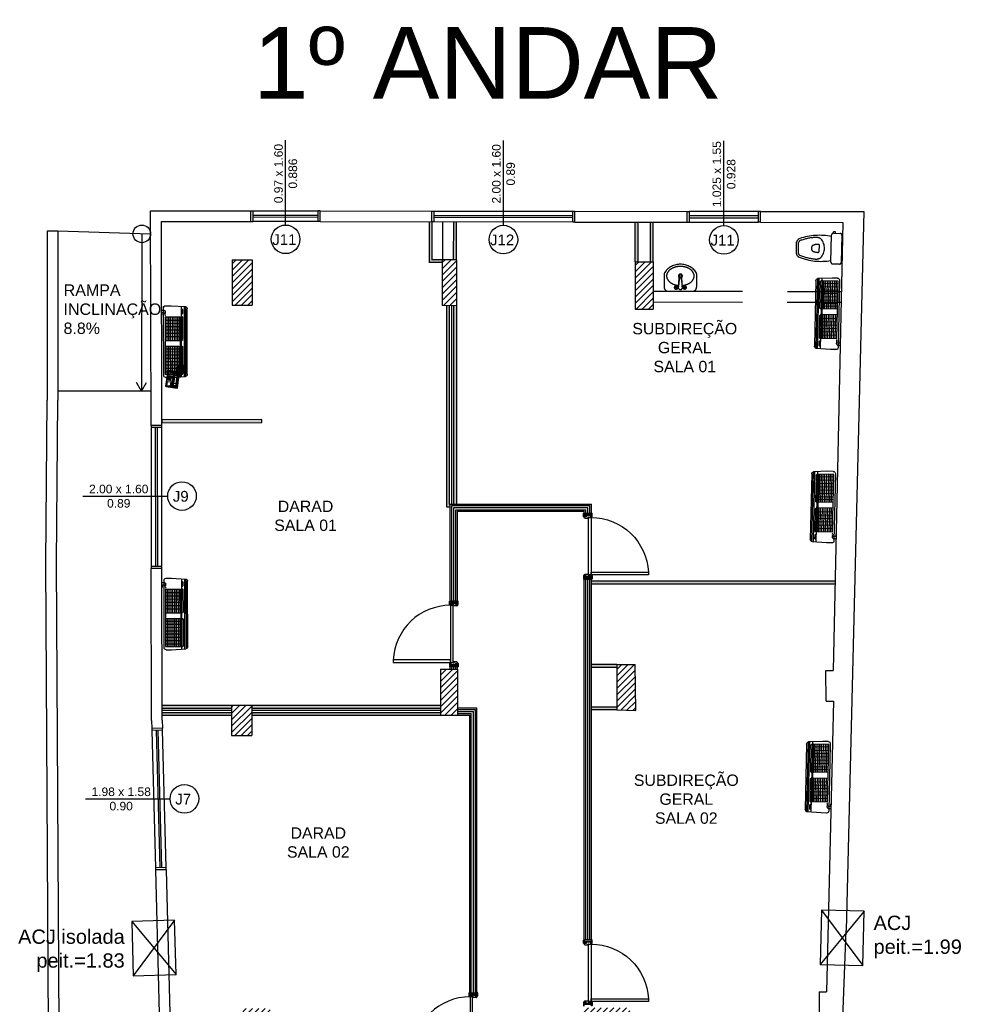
# Model space of a CAD drawing. Header units: inches. Extents: x 352 to 438, y 0 to 186.
# Tile 32 of 40: x 390 to 403, y 171 to 185. Entities that reach past the tile are written whole.
import ezdxf

# ---------------------------------------------------------------- set-up
doc = ezdxf.new("R2010")
doc.units = ezdxf.units.IN
doc.header["$MEASUREMENT"] = 0
for name, pattern in [('DASHDOT2', [0.5, 0.25, -0.125, 0, -0.125]), ('DASHED2', [0.375, 0.25, -0.125]), ('HIDDEN2', [0.1875, 0.125, -0.0625])]:
    doc.linetypes.add(name, pattern=pattern)
for name, color, linetype in [('TJ-DEMOLIR', 30, 'HIDDEN2'), ('TJ-DIVISORIA', 96, 'Continuous'), ('TJ-DRYWALL', 132, 'Continuous'), ('TJ-EQUIPAMENTOSELETRÔNICOS', 1, 'Continuous'), ('TJ-ESQUADRIA1', 1, 'Continuous'), ('TJ-ESQUADRIA2', 2, 'Continuous'), ('TJ-ESQUADRIAS', 2, 'Continuous'), ('TJ-LADEVIDRO', 11, 'Continuous'), ('TJ-PAREDE', 5, 'Continuous'), ('TJ-PAREDECORTE', 5, 'Continuous'), ('TJ-PAREDEMURO', 3, 'Continuous'), ('TJ-PILARES', 6, 'Continuous'), ('TJ-PISO', 1, 'Continuous'), ('TJ-PROJECAOACIMA', 1, 'DASHDOT2'), ('TJ-SPLIT', 142, 'Continuous'), ('TJ-TEXTO01', 1, 'Continuous'), ('TJ-TEXTO01 1PARA100', 1, 'Continuous'), ('TJ-TEXTO02', 2, 'Continuous'), ('TJ-TEXTO03 1PARA100', 3, 'Continuous'), ('TJ-TEXTOESQUADRIA', 200, 'Continuous')]:
    doc.layers.add(name, color=color, linetype=linetype)
doc.styles.add('ARIAL', font='arial.ttf')
doc.styles.get("Standard").update_dxf_attribs({"font": 'arial.ttf'})
doc.linetypes.add('BATTING', pattern='A,0.00254,-2.54,[134,ltypeshp.shx,S=2.54,R=0,X=-2.54,Y=0],-5.08,[134,ltypeshp.shx,S=2.54,R=180,X=2.54,Y=0],-2.54', length=10.16254)

# ---------------------------------------------------------------- blocks, each defined once
blk = doc.blocks.new('TELEFONE')
at = {"color": 253}
for p, q in [((-0.151, 0.153), (-0.144, 0.153)), ((-0.101, 0.153), (-0.09, 0.153)), ((-0.084, 0.219), (-0.084, 0)), ((-0.151, 0.074), (-0.139, 0.074)), ((-0.106, 0.074), (-0.09, 0.074)), ((-0.003, 0.038), (-0.084, 0.038)), ((-0.079, 0.017), (-0.078, 0.016)), ((-0.078, 0.01), (-0.079, 0.008)), ((-0.065, 0.016), (-0.064, 0.017)), ((-0.065, 0.01), (-0.064, 0.008)), ((-0.057, 0.017), (-0.056, 0.016)), ((-0.056, 0.01), (-0.057, 0.008)), ((-0.043, 0.016), (-0.041, 0.017)), ((-0.043, 0.01), (-0.041, 0.008)), ((-0.035, 0.017), (-0.033, 0.016)), ((-0.033, 0.01), (-0.035, 0.008)), ((-0.021, 0.016), (-0.019, 0.017)), ((-0.019, 0.008), (-0.021, 0.01))]:
    blk.add_line(p, q, dxfattribs=at)
at = {"color": 1}
for p, q in [((-0.148, 0.205), (-0.136, 0.192)), ((-0.141, 0.212), (-0.133, 0.195)), ((-0.136, 0.165), (-0.109, 0.165)), ((-0.112, 0.195), (-0.103, 0.212)), ((-0.108, 0.192), (-0.097, 0.205)), ((-0.19, 0.049), (-0.226, -0.015)), ((-0.179, 0.043), (-0.216, -0.022)), ((-0.186, 0.05), (-0.181, 0.047)), ((-0.136, 0.022), (-0.148, 0.021)), ((-0.133, 0.019), (-0.141, 0.014)), ((-0.136, 0.05), (-0.109, 0.05)), ((-0.112, 0.019), (-0.103, 0.014)), ((-0.108, 0.022), (-0.097, 0.021)), ((-0.133, -0.032), (-0.139, -0.035))]:
    blk.add_line(p, q, dxfattribs=at)
for points in [[(-0.12, -0.003), (-0.003, -0.003), (0, 0), (0, 0.219), (-0.003, 0.222), (-0.162, 0.222), (-0.165, 0.219), (-0.165, 0), (-0.162, -0.003), (-0.124, -0.003)], [(-0.162, 0.222), (-0.162, 0.219), (-0.165, 0.219)], [(-0.003, 0.222), (-0.003, 0.219), (0, 0.219)], [(-0.162, -0.003), (-0.162, 0), (-0.165, 0)], [(-0.003, -0.003), (-0.003, 0), (0, 0)]]:
    blk.add_lwpolyline(points, dxfattribs=at)
at = {"color": 253}
blk.add_lwpolyline([(-0.124, 0), (-0.162, 0), (-0.162, 0.219), (-0.003, 0.219), (-0.003, 0), (-0.12, 0)], dxfattribs=at)
blk.add_lwpolyline([(-0.125, 0.011), (-0.148, 0.011, -0.414214), (-0.151, 0.014), (-0.151, 0.212, -0.414214), (-0.148, 0.215), (-0.094, 0.215, -0.414214), (-0.09, 0.212), (-0.09, 0.014, -0.414214), (-0.094, 0.011), (-0.12, 0.011)], format="xyb", dxfattribs=at)
at = {"color": 1}
for points in [[(-0.125, 0.014), (-0.141, 0.014, -0.415494), (-0.148, 0.021), (-0.148, 0.063, -0.197108), (-0.147, 0.066), (-0.14, 0.073, 0.198243), (-0.139, 0.075), (-0.139, 0.146, 0.170212), (-0.139, 0.148), (-0.147, 0.157, -0.169189), (-0.148, 0.159), (-0.148, 0.205, -0.415379), (-0.141, 0.212), (-0.103, 0.212, -0.415379), (-0.097, 0.205), (-0.097, 0.159, -0.169189), (-0.097, 0.157), (-0.105, 0.148, 0.170212), (-0.106, 0.146), (-0.106, 0.075, 0.198243), (-0.105, 0.073), (-0.098, 0.066, -0.197108), (-0.097, 0.063), (-0.097, 0.021, -0.415494), (-0.103, 0.014), (-0.12, 0.014)], [(-0.138, -0.035), (-0.139, -0.032, -0.479112), (-0.128, -0.014, 0.395392), (-0.124, -0.01), (-0.124, 0.001)], [(-0.134, -0.033), (-0.135, -0.03, -0.467761), (-0.128, -0.018, 0.39019), (-0.12, -0.01), (-0.12, 0.001)]]:
    blk.add_lwpolyline(points, format="xyb", dxfattribs=at)
for points in [[(-0.133, 0.019, -0.419696), (-0.136, 0.022), (-0.136, 0.05), (-0.136, 0.165), (-0.136, 0.192, -0.419696), (-0.133, 0.195), (-0.112, 0.195, -0.419696), (-0.108, 0.192), (-0.109, 0.165), (-0.109, 0.05), (-0.108, 0.022, -0.419696), (-0.112, 0.019)], [(-0.125, 0.001), (-0.125, 0.016, -1), (-0.12, 0.016), (-0.12, 0.001)]]:
    blk.add_lwpolyline(points, format="xyb", close=True, dxfattribs=at)
at = {"color": 253}
for points in [[(-0.067, 0.204), (-0.079, 0.204), (-0.079, 0.199), (-0.067, 0.199)], [(-0.067, 0.19), (-0.079, 0.19), (-0.079, 0.195), (-0.067, 0.195)], [(-0.067, 0.18), (-0.079, 0.18), (-0.079, 0.185), (-0.067, 0.185)], [(-0.067, 0.176), (-0.079, 0.176), (-0.079, 0.171), (-0.067, 0.171)], [(-0.067, 0.166), (-0.079, 0.166), (-0.079, 0.161), (-0.067, 0.161)], [(-0.067, 0.157), (-0.079, 0.157), (-0.079, 0.152), (-0.067, 0.152)], [(-0.062, 0.208), (-0.016, 0.208), (-0.016, 0.149), (-0.062, 0.149)], [(-0.081, 0.068), (-0.068, 0.068), (-0.068, 0.077), (-0.081, 0.077)], [(-0.079, 0.017), (-0.064, 0.017), (-0.064, 0.008), (-0.079, 0.008)], [(-0.078, 0.016), (-0.065, 0.016), (-0.065, 0.01), (-0.078, 0.01)], [(-0.059, 0.13), (-0.049, 0.13), (-0.049, 0.12), (-0.059, 0.12)], [(-0.059, 0.112), (-0.049, 0.112), (-0.049, 0.103), (-0.059, 0.103)], [(-0.059, 0.085), (-0.049, 0.085), (-0.049, 0.095), (-0.059, 0.095)], [(-0.059, 0.068), (-0.049, 0.068), (-0.049, 0.077), (-0.059, 0.077)], [(-0.057, 0.017), (-0.041, 0.017), (-0.041, 0.008), (-0.057, 0.008)], [(-0.056, 0.016), (-0.043, 0.016), (-0.043, 0.01), (-0.056, 0.01)], [(-0.043, 0.13), (-0.033, 0.13), (-0.033, 0.12), (-0.043, 0.12)], [(-0.043, 0.112), (-0.033, 0.112), (-0.033, 0.103), (-0.043, 0.103)], [(-0.043, 0.085), (-0.033, 0.085), (-0.033, 0.095), (-0.043, 0.095)], [(-0.043, 0.068), (-0.033, 0.068), (-0.033, 0.077), (-0.043, 0.077)], [(-0.035, 0.017), (-0.019, 0.017), (-0.019, 0.008), (-0.035, 0.008)], [(-0.033, 0.016), (-0.021, 0.016), (-0.021, 0.01), (-0.033, 0.01)], [(-0.027, 0.13), (-0.017, 0.13), (-0.017, 0.12), (-0.027, 0.12)], [(-0.027, 0.112), (-0.017, 0.112), (-0.017, 0.103), (-0.027, 0.103)], [(-0.027, 0.085), (-0.017, 0.085), (-0.017, 0.095), (-0.027, 0.095)], [(-0.027, 0.068), (-0.017, 0.068), (-0.017, 0.077), (-0.027, 0.077)]]:
    blk.add_lwpolyline(points, close=True, dxfattribs=at)
at = {"color": 1}
for centre, radius, start, end in [((-0.188, 0.047), 0.00319, 60.8746, 150.8746), ((-0.161, 0.032), 0.0299, 97.9594, 143.8908), ((-0.161, 0.032), 0.0259, 99.1969, 142.807), ((-0.182, 0.044), 0.00319, 330.8746, 60.8746), ((-0.177, -0.05), 0.0601, 144.7235, 257.3747), ((-0.177, -0.05), 0.0475, 143.9541, 257.3747), ((-0.178, -0.056), 0.0544, 257.3747, 23.6691), ((-0.178, -0.056), 0.0418, 257.3747, 23.1732), ((-0.137, -0.038), 0.00319, 117.2452, 203.1732), ((-0.132, -0.035), 0.00319, 23.6691, 117.2452)]:
    blk.add_arc(centre, radius, start, end, dxfattribs=at)
blk = doc.blocks.new('-´-´-´l')
at = {"rotation": 81.94213509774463}
blk.add_blockref('TELEFONE', (1323.722, 359.445), dxfattribs=at)
blk = doc.blocks.new('PORTA 80 GRADE 10')
at = {"layer": 'TJ-ESQUADRIAS', "linetype": 'Continuous', "ltscale": 30}
h = blk.add_hatch(dxfattribs=at)
h.set_pattern_fill('ANSI32', color=252, scale=0.002, style=0)
h.set_pattern_definition([(45, (-24.987796, 74.9285568), (-0.000530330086, 0.000530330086), []), (45, (-24.9874424, 74.9285568), (-0.000530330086, 0.000530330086), [])])
h.paths.add_polyline_path([(-0.839, -0.056), (-0.839, -0.054), (-0.839, -0.054, 1.192513), (-0.839, -0.054), (-0.839, -0.054), (-0.839, -0.052), (-0.839, -0.052, 0.041645), (-0.839, -0.052, 0.000003), (-0.839, -0.052, 1), (-0.839, -0.051, 0.045988), (-0.839, -0.051), (-0.841, -0.051, 1.142539), (-0.841, -0.052, 0.013689), (-0.841, -0.052), (-0.841, -0.052), (-0.841, -0.054), (-0.841, -0.054, 1.124804), (-0.841, -0.054), (-0.841, -0.054), (-0.841, -0.056), (-0.842, -0.056), (-0.842, -0.059, -0.183959), (-0.835, -0.06, -0.115771), (-0.836, -0.061), (-0.838, -0.061, 1), (-0.838, -0.061), (-0.837, -0.061, 0.383202), (-0.833, -0.058), (-0.833, -0.056)])
h.paths.add_polyline_path([(-0.841, -0.057), (-0.841, -0.058, -0.159727), (-0.834, -0.06, 0.165409), (-0.834, -0.058), (-0.834, -0.057)], flags=16)
h = blk.add_hatch(dxfattribs=at)
h.set_pattern_fill('ANSI32', color=252, scale=0.002, style=0)
h.set_pattern_definition([(135, (24.107796, 74.9285568), (0.000530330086, 0.000530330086), []), (135, (24.1074424, 74.9285568), (0.000530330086, 0.000530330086), [])])
h.paths.add_polyline_path([(-0.041, -0.056), (-0.041, -0.054), (-0.041, -0.054, -1.192513), (-0.041, -0.054), (-0.041, -0.054), (-0.041, -0.052), (-0.041, -0.052, -0.041645), (-0.041, -0.052, -0.000003), (-0.041, -0.052, -1), (-0.041, -0.051, -0.045988), (-0.041, -0.051), (-0.039, -0.051, -1.142539), (-0.039, -0.052, -0.013689), (-0.039, -0.052), (-0.039, -0.052), (-0.039, -0.054), (-0.039, -0.054, -1.124804), (-0.039, -0.054), (-0.039, -0.054), (-0.039, -0.056), (-0.038, -0.056), (-0.038, -0.059, 0.183959), (-0.045, -0.06, 0.115771), (-0.044, -0.061), (-0.042, -0.061, -1), (-0.042, -0.061), (-0.043, -0.061, -0.383202), (-0.047, -0.058), (-0.047, -0.056)])
h.paths.add_polyline_path([(-0.039, -0.057), (-0.039, -0.058, 0.159727), (-0.046, -0.06, -0.165409), (-0.046, -0.058), (-0.046, -0.057)], flags=16)
at = {"layer": 'TJ-ESQUADRIAS', "color": 2}
for p, q in [((-0.867, 0), (-0.859, 0)), ((-0.012, 0), (-0.022, 0))]:
    blk.add_line(p, q, dxfattribs=at)
at = {"layer": 'TJ-ESQUADRIAS'}
for p, q in [((-0.867, -0.026), (-0.867, 0)), ((-0.867, -0.1), (-0.867, -0.026)), ((-0.859, -0.1), (-0.867, -0.1)), ((-0.859, 0), (-0.859, -0.026)), ((-0.859, -0.026), (-0.851, -0.026)), ((-0.859, -0.094), (-0.859, -0.1)), ((-0.851, -0.094), (-0.859, -0.094)), ((-0.851, 0), (-0.84, 0)), ((-0.851, -0.026), (-0.851, 0)), ((-0.851, -0.1), (-0.851, -0.094)), ((-0.841, -0.056), (-0.842, -0.056)), ((-0.842, -0.056), (-0.842, -0.092)), ((-0.841, -0.051), (-0.841, -0.056)), ((-0.838, -0.051), (-0.841, -0.051)), ((-0.838, -0.056), (-0.838, -0.051)), ((-0.835, -0.056), (-0.838, -0.056)), ((-0.833, -0.054), (-0.835, -0.056)), ((-0.833, -0.008), (-0.833, -0.054)), ((-0.048, -0.008), (-0.048, -0.054)), ((-0.048, -0.054), (-0.045, -0.056)), ((-0.045, -0.056), (-0.041, -0.056)), ((-0.041, -0.051), (-0.038, -0.051)), ((-0.041, -0.056), (-0.041, -0.051)), ((-0.03, 0), (-0.039, 0)), ((-0.038, -0.051), (-0.038, -0.056)), ((-0.038, -0.056), (-0.037, -0.056)), ((-0.037, -0.056), (-0.037, -0.092)), ((-0.03, -0.026), (-0.03, 0)), ((-0.022, -0.026), (-0.03, -0.026)), ((-0.03, -0.094), (-0.022, -0.094)), ((-0.03, -0.1), (-0.03, -0.094)), ((-0.022, 0), (-0.022, -0.026)), ((-0.022, -0.094), (-0.022, -0.1)), ((-0.022, -0.1), (-0.012, -0.1)), ((-0.012, -0.036), (-0.012, 0)), ((-0.012, -0.1), (-0.012, -0.036))]:
    blk.add_line(p, q, dxfattribs=at)
for points in [[(-0.858, -0.021), (-0.855, -0.024), (-0.851, -0.024), (-0.851, 0.003, 0.414214), (-0.859, 0.011), (-0.893, 0.011, 0.414214), (-0.901, 0.003), (-0.901, 0), (-0.858, 0)], [(-0.022, -0.021), (-0.025, -0.024), (-0.03, -0.024), (-0.03, 0.003, -0.414214), (-0.022, 0.011), (0.012, 0.011, -0.414214), (0.02, 0.003), (0.02, 0), (-0.022, 0)], [(-0.895, -0.1), (-0.893, -0.102), (-0.893, -0.103), (-0.858, -0.103), (-0.858, -0.098), (-0.855, -0.095), (-0.851, -0.095), (-0.851, -0.103, -0.414214), (-0.859, -0.111), (-0.893, -0.111, -0.414214), (-0.901, -0.103), (-0.901, -0.1)], [(0.015, -0.1), (0.013, -0.102), (0.013, -0.103), (-0.022, -0.103), (-0.022, -0.098), (-0.025, -0.095), (-0.03, -0.095), (-0.03, -0.103, 0.414214), (-0.022, -0.111), (0.012, -0.111, 0.414214), (0.02, -0.103), (0.02, -0.1)]]:
    blk.add_lwpolyline(points, format="xyb", close=True, dxfattribs=at)
at = {"layer": 'TJ-ESQUADRIAS', "color": 252, "linetype": 'Continuous'}
for points in [[(-0.834, -0.058, -0.165409), (-0.834, -0.06, 0.159727), (-0.841, -0.058), (-0.841, -0.057), (-0.834, -0.057)], [(-0.046, -0.058, 0.165409), (-0.046, -0.06, -0.159727), (-0.039, -0.058), (-0.039, -0.057), (-0.046, -0.057)]]:
    blk.add_lwpolyline(points, format="xyb", close=True, dxfattribs=at)
at = {"layer": 'TJ-ESQUADRIAS'}
blk.add_lwpolyline([(-0.041, -0.096), (-0.041, -0.061), (-0.84, -0.061), (-0.84, -0.096), (-0.041, -0.096)], dxfattribs=at)
at = {"layer": 'TJ-ESQUADRIAS', "color": 1, "linetype": 'DASHED2', "ltscale": 5}
blk.add_lwpolyline([(-0.076, -0.896), (-0.041, -0.896), (-0.041, -0.096), (-0.076, -0.096), (-0.076, -0.896)], dxfattribs=at)
at = {"layer": 'TJ-ESQUADRIAS'}
for centre, start, end in [((-0.851, -0.092), 270, 0), ((-0.84, -0.008), 0, 90), ((-0.039, -0.008), 90, 180), ((-0.03, -0.092), 180, 270)]:
    blk.add_arc(centre, 0.008, start, end, dxfattribs=at)
at = {"layer": 'TJ-ESQUADRIAS', "color": 1, "linetype": 'DASHED2', "ltscale": 5}
blk.add_arc((-0.04, -0.096), 0.801, 180, 267.4377, dxfattribs=at)
at = {"layer": 'TJ-PAREDECORTE', "linetype": 'Continuous'}
for p, q in [((-0.88, -0.1), (-0.88, 0)), ((0, -0.1), (0, 0))]:
    blk.add_line(p, q, dxfattribs=at)
blk = doc.blocks.new('A$C794E0566')
for p, q in [((0.019, 0.014, 0), (0.019, 0.986, 0)), ((0.225, 1, 0), (0.025, 0.988, 0)), ((0.039, 0.01, 0), (0.039, 0.988, 0)), ((0.08, 0.005, 0), (0.08, 0.991, 0)), ((0.3, 1, 0), (0.225, 1, 0)), ((0.33, 0.03, 0), (0.33, 0.97, 0)), ((0, 0.042, 0), (0, 0.958, 0)), ((0.08, 0.96, 0), (0.06, 0.945, 0)), ((0.06, 0.896, 0), (0.06, 0.945, 0)), ((0.08, 0.881, 0), (0.06, 0.896, 0)), ((0.08, 0.855, 0), (0.06, 0.84, 0)), ((0.06, 0.531, 0), (0.06, 0.84, 0)), ((0.309, 0.848, 0), (0.097, 0.848, 0)), ((0.097, 0.848, 0), (0.097, 0.043, 0)), ((0.107, 0.515, 0), (0.107, 0.848, 0)), ((0.13, 0.515, 0), (0.13, 0.848, 0)), ((0.155, 0.515, 0), (0.155, 0.848, 0)), ((0.18, 0.515, 0), (0.18, 0.848, 0)), ((0.205, 0.515, 0), (0.205, 0.848, 0)), ((0.232, 0.515, 0), (0.232, 0.848, 0)), ((0.257, 0.515, 0), (0.257, 0.848, 0)), ((0.282, 0.515, 0), (0.282, 0.848, 0)), ((0.309, 0.848, 0), (0.309, 0.043, 0)), ((0.32, 0.935, 0), (0.358, 0.935, 0)), ((0.32, 0.903, 0), (0.358, 0.903, 0)), ((0.358, 0.903, 0), (0.358, 0.871, 0)), ((0.309, 0.801, 0), (0.097, 0.801, 0)), ((0.309, 0.755, 0), (0.097, 0.755, 0)), ((0.309, 0.709, 0), (0.097, 0.709, 0)), ((0.309, 0.663, 0), (0.097, 0.663, 0)), ((0.309, 0.616, 0), (0.097, 0.616, 0)), ((0.309, 0.57, 0), (0.097, 0.57, 0)), ((0.08, 0.515, 0), (0.06, 0.531, 0)), ((0.08, 0.441, 0), (0.06, 0.425, 0)), ((0.06, 0.055, 0), (0.06, 0.425, 0)), ((0.309, 0.515, 0), (0.097, 0.515, 0)), ((0.309, 0.435, 0), (0.097, 0.435, 0)), ((0.107, 0.043, 0), (0.107, 0.435, 0)), ((0.13, 0.043, 0), (0.13, 0.435, 0)), ((0.155, 0.043, 0), (0.155, 0.435, 0)), ((0.18, 0.043, 0), (0.18, 0.435, 0)), ((0.205, 0.043, 0), (0.205, 0.435, 0)), ((0.232, 0.043, 0), (0.232, 0.435, 0)), ((0.257, 0.043, 0), (0.257, 0.435, 0)), ((0.282, 0.043, 0), (0.282, 0.435, 0)), ((0.309, 0.397, 0), (0.097, 0.397, 0)), ((0.309, 0.397, 0), (0.097, 0.397, 0)), ((0.309, 0.359, 0), (0.097, 0.359, 0)), ((0.309, 0.359, 0), (0.097, 0.359, 0)), ((0.309, 0.313, 0), (0.097, 0.313, 0)), ((0.309, 0.266, 0), (0.097, 0.266, 0)), ((0.309, 0.266, 0), (0.097, 0.266, 0)), ((0.309, 0.266, 0), (0.097, 0.266, 0)), ((0.309, 0.266, 0), (0.097, 0.266, 0)), ((0.309, 0.22, 0), (0.097, 0.22, 0)), ((0.309, 0.22, 0), (0.097, 0.22, 0)), ((0.309, 0.174, 0), (0.097, 0.174, 0)), ((0.309, 0.174, 0), (0.097, 0.174, 0)), ((0.309, 0.174, 0), (0.097, 0.174, 0)), ((0.309, 0.174, 0), (0.097, 0.174, 0)), ((0.225, 0, 0), (0.025, 0.012, 0)), ((0.225, 0, 0), (0.025, 0.012, 0)), ((0.08, 0.04, 0), (0.06, 0.055, 0)), ((0.08, 0.04, 0), (0.06, 0.055, 0)), ((0.309, 0.128, 0), (0.097, 0.128, 0)), ((0.309, 0.128, 0), (0.097, 0.128, 0)), ((0.309, 0.081, 0), (0.097, 0.081, 0)), ((0.309, 0.081, 0), (0.097, 0.081, 0)), ((0.309, 0.081, 0), (0.097, 0.081, 0)), ((0.309, 0.081, 0), (0.097, 0.081, 0)), ((0.309, 0.043, 0), (0.097, 0.043, 0)), ((0.309, 0.043, 0), (0.097, 0.043, 0)), ((0.3, 0, 0), (0.225, 0, 0)), ((0.3, 0, 0), (0.225, 0, 0))]:
    blk.add_line(p, q)
at = {"lineweight": -3}
blk.add_line((0.318, 0.913, 0), (0.318, 0.913, 0), dxfattribs=at)
for centre, start, end in [((0.03, 0.958, 0), 100, 180), ((0.3, 0.97, 0), 0, 90), ((0.03, 0.042, 0), 180, 260), ((0.03, 0.042, 0), 180, 260), ((0.3, 0.03, 0), 270, 0), ((0.3, 0.03, 0), 270, 0)]:
    blk.add_arc(centre, 0.03, start, end)
blk.add_spline([(0.33, 0.943, 0), (0.31, 0.929, 0), (0.31, 0.897, 0), (0.31, 0.873, 0), (0.302, 0.861, 0)], degree=3, dxfattribs=at)

msp = doc.modelspace()

# ---------------------------------------------------------------- hatches: boundary and pattern name
at = {"layer": 'TJ-DIVISORIA'}
h = msp.add_hatch(color=256, dxfattribs=at)
h.dxf.hatch_style = 1
h.paths.add_polyline_path([(395.705, 182.411), (395.665, 182.411), (395.664, 181.881), (395.704, 181.881)])
h.paths.add_polyline_path([(395.36, 182.412), (395.32, 182.412), (395.32, 181.842), (395.504, 181.842), (395.504, 181.882), (395.36, 181.882)])
h = msp.add_hatch(color=256, dxfattribs=at)
h.dxf.hatch_style = 1
h.paths.add_polyline_path([(398.454, 182.408), (398.414, 182.408), (398.414, 181.853), (398.454, 181.853)])
h.paths.add_polyline_path([(398.244, 182.408), (398.204, 182.408), (398.204, 181.853), (398.244, 181.853)])
h = msp.add_hatch(color=256, dxfattribs=at)
h.dxf.hatch_style = 1
h.paths.add_polyline_path([(395.603, 181.239), (395.563, 181.24), (395.563, 178.427), (395.617, 178.427), (395.617, 178.467), (395.603, 178.467)])
h.paths.add_polyline_path([(395.703, 181.236), (395.663, 181.237), (395.663, 178.467), (395.703, 178.467)])
at = {"layer": 'TJ-DIVISORIA', "true_color": 0xa953a0}
h = msp.add_hatch(color=215, dxfattribs=at)
h.dxf.hatch_style = 1
h.paths.add_polyline_path([(392.983, 179.648), (391.584, 179.643), (391.584, 179.603), (392.984, 179.608)])
at = {"layer": 'TJ-DIVISORIA'}
h = msp.add_hatch(color=256, dxfattribs=at)
h.dxf.hatch_style = 1
h.paths.add_polyline_path([(400.996, 177.387), (397.59, 177.387), (397.59, 177.347), (400.995, 177.347)])
h = msp.add_hatch(color=256, dxfattribs=at)
h.dxf.hatch_style = 1
h.paths.add_polyline_path([(397.947, 176.224), (397.59, 176.224), (397.59, 176.184), (397.947, 176.184)])
h.paths.add_polyline_path([(397.946, 175.629), (397.59, 175.629), (397.59, 175.589), (397.946, 175.589)])
h = msp.add_hatch(color=256, dxfattribs=at)
h.dxf.hatch_style = 1
h.paths.add_polyline_path([(395.481, 175.555), (392.841, 175.555), (392.841, 175.515), (395.481, 175.515)])
h.paths.add_polyline_path([(392.561, 175.555), (391.591, 175.555), (391.591, 175.515), (392.561, 175.515)])
h.paths.add_polyline_path([(392.561, 175.655), (391.591, 175.655), (391.591, 175.615), (392.561, 175.615)])
h.paths.add_polyline_path([(395.481, 175.655), (392.841, 175.655), (392.841, 175.615), (395.481, 175.615)])
at = {"layer": 'TJ-PILARES'}
h = msp.add_hatch(dxfattribs=at)
h.set_pattern_fill('ANSI31', color=8, scale=0.5)
h.set_pattern_definition([(45, (3.689567, 8.43552), (-0.044194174, 0.044194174), [])])
h.paths.add_polyline_path([(397.145, 155.546), (396.95, 155.556), (396.925, 154.881), (397.12, 154.874), (397.131, 155.179)])
h.paths.add_polyline_path([(393.334, 158.874), (393.319, 158.873), (393.319, 158.872), (393.221, 158.872), (392.694, 158.861), (392.698, 158.641), (393.338, 158.654)])
h.paths.add_polyline_path([(397.535, 158.445), (396.871, 158.478), (396.86, 158.248), (397.524, 158.215)])
h.paths.add_polyline_path([(393.395, 155.704), (392.755, 155.692), (392.761, 155.402), (393.401, 155.414)])
h.paths.add_polyline_path([(393.302, 161.939), (392.672, 161.939), (392.671, 161.709), (393.301, 161.709)])
h.paths.add_polyline_path([(393.1, 171.414), (392.69, 171.415), (392.69, 171.16), (393.1, 171.159)])
h.paths.add_polyline_path([(398.125, 171.424), (397.49, 171.424), (397.49, 171.209), (398.125, 171.209)])
h.paths.add_polyline_path([(398.096, 168.299), (397.461, 168.299), (397.461, 168.084), (398.096, 168.084)])
h.paths.add_polyline_path([(393.361, 168.299), (392.701, 168.299), (392.701, 168.084), (393.361, 168.084)])
h.paths.add_polyline_path([(392.921, 165.319), (392.701, 165.319), (392.701, 164.699), (392.921, 164.699)])
h.paths.add_polyline_path([(399.218, 165.31), (398.978, 165.319), (398.955, 164.684), (399.194, 164.675)])
h.paths.add_polyline_path([(399.101, 162.162), (398.861, 162.171), (398.838, 161.541), (399.078, 161.532)])
h.paths.add_polyline_path([(395.704, 181.881), (395.504, 181.882), (395.503, 181.242), (395.703, 181.236)])
h.paths.add_polyline_path([(398.454, 181.853), (398.204, 181.853), (398.203, 181.193), (398.453, 181.193)])
h.paths.add_polyline_path([(398.202, 176.224), (397.947, 176.224), (397.946, 175.589), (398.211, 175.579)])
h.paths.add_polyline_path([(395.717, 176.161), (395.482, 176.157), (395.481, 175.517), (395.716, 175.516)])
h.paths.add_polyline_path([(392.841, 175.655), (392.561, 175.655), (392.561, 175.23), (392.841, 175.23)])
h.paths.add_polyline_path([(392.849, 181.881), (392.569, 181.881), (392.568, 181.245), (392.848, 181.245)])

# ---------------------------------------------------------------- linework, layer by layer
at = {"layer": 'TJ-DEMOLIR', "ltscale": 10}
for p, q in [((400.939, 181.846), (400.947, 182.229)), ((400.972, 182.252), (400.972, 182.272)), ((401.001, 182.271), (400.972, 182.272)), ((400.972, 182.252), (401.067, 182.25)), ((401, 182.252), (401.001, 182.271)), ((401.091, 182.226), (401.082, 181.843)), ((400.455, 181.966), (400.459, 182.13)), ((400.484, 181.969), (400.487, 182.126)), ((400.773, 182.094), (400.77, 181.986)), ((401.058, 181.82), (400.962, 181.822)), ((398.608, 181.686), (398.608, 181.497)), ((399.06, 181.685), (399.06, 181.496)), ((398.806, 181.485), (398.817, 181.629)), ((398.815, 181.534), (398.822, 181.623)), ((398.822, 181.623), (398.817, 181.629)), ((398.85, 181.629), (398.817, 181.629)), ((398.845, 181.623), (398.822, 181.623)), ((398.845, 181.623), (398.85, 181.629)), ((398.845, 181.623), (398.849, 181.569)), ((398.85, 181.629), (398.861, 181.485)), ((398.454, 181.442), (401.084, 181.438)), ((398.663, 181.442), (399.004, 181.441)), ((398.813, 181.505), (398.814, 181.511)), ((398.854, 181.511), (398.854, 181.505)), ((398.453, 181.292), (401.08, 181.288))]:
    msp.add_line(p, q, dxfattribs=at)
for points in [[(398.834, 181.788, 0.0698), (398.758, 181.777, 0.081649), (398.698, 181.749, 0.106937), (398.655, 181.703, 0.135838), (398.641, 181.655, 0.135838), (398.654, 181.607, 0.106937), (398.697, 181.561, 0.081649), (398.757, 181.532, 0.047483), (398.809, 181.523, 0.0698)], [(398.858, 181.522, 0.047483), (398.91, 181.532, 0.081649), (398.97, 181.56, 0.106937), (399.013, 181.606, 0.135838), (399.027, 181.654, 0.135838), (399.013, 181.703, 0.106937), (398.97, 181.749, 0.081649), (398.911, 181.777, 0.0698), (398.834, 181.788, 0.0698)]]:
    msp.add_lwpolyline(points, format="xyb", dxfattribs=at)
for centre, radius in [((398.834, 181.654), 0.0165), ((398.773, 181.492), 0.00709), ((398.894, 181.492), 0.00709)]:
    msp.add_circle(centre, radius, dxfattribs=at)
for centre, radius, start, end in [((400.774, 181.4), 0.823, 77.9263, 109.3457), ((400.971, 182.228), 0.0239, 88.7554, 178.7554), ((401.067, 182.226), 0.0239, 358.7554, 88.7554), ((400.52, 182.116), 0.0633, 107.2945, 167.2154), ((400.52, 182.116), 0.0346, 112.4697, 163.1204), ((400.774, 181.4), 0.795, 93.9392, 109.6447), ((400.735, 182.041), 0.0684, 148.0851, 209.4258), ((400.751, 181.936), 0.16, 82.3143, 117.8165), ((400.733, 182.077), 0.117, 56.1973, 96.4349), ((400.653, 182.044), 0.195, 315.6939, 41.8169), ((400.517, 181.977), 0.0633, 190.2955, 250.2164), ((400.517, 181.977), 0.0346, 194.3905, 245.0412), ((400.802, 182.682), 0.795, 247.8661, 263.5716), ((400.756, 182.145), 0.16, 239.6944, 275.1966), ((398.834, 181.548), 0.27, 35.4146, 144.4373), ((400.802, 182.682), 0.823, 248.1652, 279.5845), ((400.731, 182.008), 0.117, 261.0759, 301.3136), ((400.963, 181.846), 0.0239, 178.7554, 268.7554), ((401.058, 181.844), 0.0239, 268.7554, 358.7554), ((398.641, 181.686), 0.0331, 144.4373, 179.9259), ((398.834, 181.654), 0.0276, 292.5964, 247.2555), ((399.027, 181.685), 0.0331, 359.9259, 35.4146), ((398.663, 181.497), 0.0551, 179.9259, 269.9259), ((398.746, 181.499), 0.00837, 297.0176, 32.8342), ((398.773, 181.492), 0.024, 179.9259, 209.9259), ((398.773, 181.492), 0.024, 119.9259, 149.9259), ((398.753, 181.471), 0.00827, 356.2232, 93.6287), ((398.764, 181.525), 0.0133, 257.0977, 312.7541), ((398.773, 181.492), 0.024, 239.9259, 269.9259), ((398.773, 181.492), 0.024, 59.9259, 89.9259), ((398.781, 181.463), 0.00881, 60.0846, 149.7673), ((398.795, 181.513), 0.00984, 185.7895, 264.0624), ((398.773, 181.492), 0.024, 299.9259, 329.9259), ((398.803, 181.484), 0.0099, 126.0754, 203.7764), ((398.773, 181.492), 0.024, 359.9259, 29.9259), ((398.834, 181.492), 0.0282, 192.6063, 347.2456), ((398.894, 181.492), 0.024, 149.9259, 179.9259), ((398.864, 181.484), 0.0099, 336.0754, 53.7764), ((398.872, 181.513), 0.00984, 275.7895, 354.0624), ((398.894, 181.492), 0.024, 209.9259, 239.9259), ((398.894, 181.492), 0.024, 89.9259, 119.9259), ((398.886, 181.463), 0.00881, 30.0846, 119.7673), ((398.903, 181.525), 0.0133, 227.0977, 282.7541), ((398.894, 181.492), 0.024, 269.9259, 299.9259), ((398.894, 181.492), 0.024, 29.9259, 59.9259), ((398.914, 181.471), 0.00827, 86.2232, 183.6287), ((398.922, 181.499), 0.00837, 147.0176, 242.8342), ((398.894, 181.492), 0.024, 329.9259, 359.9259), ((399.004, 181.496), 0.0551, 269.9259, 359.9259)]:
    msp.add_arc(centre, radius, start, end, dxfattribs=at)
at = {"layer": 'TJ-DIVISORIA'}
for p, q in [((395.32, 182.412), (395.32, 181.842)), ((395.36, 182.412), (395.36, 181.882)), ((395.664, 181.881), (395.665, 182.411)), ((395.704, 181.881), (395.705, 182.411)), ((398.204, 181.853), (398.204, 182.408)), ((398.244, 181.853), (398.244, 182.408)), ((398.414, 181.853), (398.414, 182.408)), ((398.454, 181.853), (398.454, 182.408)), ((395.504, 181.842), (395.32, 181.842)), ((395.504, 181.882), (395.36, 181.882)), ((395.563, 181.239), (395.563, 178.427)), ((395.603, 181.239), (395.603, 178.467)), ((395.663, 181.239), (395.663, 178.467)), ((395.703, 181.239), (395.703, 178.467)), ((395.563, 178.427), (395.617, 178.427)), ((395.603, 178.467), (395.617, 178.467)), ((400.996, 177.387), (397.59, 177.387)), ((400.995, 177.347), (397.59, 177.347)), ((397.947, 176.224), (397.59, 176.224)), ((397.947, 176.184), (397.59, 176.184)), ((391.592, 175.655), (392.561, 175.655)), ((391.592, 175.615), (392.561, 175.615)), ((392.841, 175.655), (395.481, 175.655)), ((392.841, 175.615), (395.481, 175.615)), ((397.946, 175.629), (397.59, 175.629)), ((391.591, 175.555), (392.561, 175.555)), ((391.591, 175.515), (392.561, 175.515)), ((392.841, 175.555), (395.481, 175.555)), ((392.841, 175.515), (395.481, 175.515)), ((395.481, 175.517), (395.481, 175.515)), ((397.946, 175.589), (397.59, 175.589))]:
    msp.add_line(p, q, dxfattribs=at)
at = {"layer": 'TJ-DIVISORIA', "color": 215, "true_color": 0xa953a0}
msp.add_lwpolyline([(392.983, 179.648), (391.584, 179.643), (391.584, 179.603), (392.984, 179.608)], close=True, dxfattribs=at)
at = {"layer": 'TJ-DRYWALL'}
for p, q in [((395.617, 178.467), (397.59, 178.467)), ((395.617, 177.091), (395.617, 178.467)), ((395.637, 178.447), (397.57, 178.447)), ((395.637, 177.111), (395.637, 178.447)), ((395.697, 178.387), (397.51, 178.387)), ((395.697, 177.111), (395.697, 178.387)), ((395.717, 178.367), (397.49, 178.367)), ((395.717, 177.091), (395.717, 178.367)), ((397.49, 178.317), (397.49, 178.367)), ((397.51, 178.337), (397.51, 178.387)), ((397.57, 178.337), (397.57, 178.447)), ((397.59, 178.317), (397.59, 178.467)), ((397.49, 178.337), (397.59, 178.337)), ((397.49, 178.317), (397.59, 178.317)), ((397.49, 172.354), (397.49, 177.437)), ((397.49, 177.437), (397.59, 177.437)), ((397.49, 177.417), (397.59, 177.417)), ((397.51, 172.374), (397.51, 177.417)), ((397.57, 172.374), (397.57, 177.417)), ((397.59, 172.354), (397.59, 177.437)), ((395.717, 177.111), (395.617, 177.111)), ((395.717, 177.091), (395.617, 177.091)), ((395.717, 176.211), (395.617, 176.211)), ((395.617, 176.159), (395.617, 176.211)), ((395.717, 176.191), (395.617, 176.191)), ((395.637, 176.159), (395.637, 176.191)), ((395.697, 176.161), (395.697, 176.191)), ((395.717, 176.161), (395.717, 176.211)), ((395.716, 175.617), (395.99, 175.617)), ((395.99, 171.617), (395.99, 175.617)), ((395.716, 175.597), (395.97, 175.597)), ((395.716, 175.537), (395.91, 175.537)), ((395.716, 175.517), (395.89, 175.517)), ((395.89, 171.617), (395.89, 175.517)), ((395.91, 171.637), (395.91, 175.537)), ((395.97, 171.637), (395.97, 175.597)), ((397.59, 172.374), (397.49, 172.374)), ((397.59, 172.354), (397.49, 172.354)), ((395.89, 171.637), (395.99, 171.637)), ((395.89, 171.617), (395.99, 171.617))]:
    msp.add_line(p, q, dxfattribs=at)
at = {"layer": 'TJ-ESQUADRIA1'}
for p, q in [((392.86, 182.565), (393.77, 182.564)), ((395.39, 182.562), (397.33, 182.559)), ((399.925, 182.556), (398.96, 182.557)), ((393.77, 182.414), (392.86, 182.415)), ((397.33, 182.409), (395.39, 182.412)), ((398.96, 182.407), (399.925, 182.406)), ((391.434, 179.536), (391.437, 177.596)), ((391.587, 177.596), (391.584, 179.566)), ((391.445, 175.301), (391.495, 173.382)), ((391.645, 173.386), (391.595, 175.305))]:
    msp.add_line(p, q, dxfattribs=at)
at = {"layer": 'TJ-ESQUADRIA2'}
for p, q in [((392.83, 182.565), (392.86, 182.565)), ((392.86, 182.415), (392.86, 182.565)), ((392.86, 182.505), (393.77, 182.504)), ((393.8, 182.564), (393.77, 182.564)), ((393.77, 182.414), (393.77, 182.564)), ((395.36, 182.562), (395.39, 182.562)), ((395.39, 182.412), (395.39, 182.562)), ((395.39, 182.502), (397.33, 182.499)), ((397.33, 182.409), (397.33, 182.559)), ((397.33, 182.559), (397.36, 182.559)), ((398.93, 182.557), (398.96, 182.557)), ((398.96, 182.407), (398.96, 182.557)), ((399.925, 182.496), (398.96, 182.497)), ((399.925, 182.406), (399.925, 182.556)), ((399.955, 182.556), (399.925, 182.556)), ((392.83, 182.415), (392.86, 182.415)), ((393.77, 182.474), (392.86, 182.475)), ((393.8, 182.414), (393.77, 182.414)), ((395.39, 182.412), (395.36, 182.412)), ((397.33, 182.469), (395.39, 182.472)), ((397.36, 182.409), (397.33, 182.409)), ((398.93, 182.407), (398.96, 182.407)), ((398.96, 182.467), (399.925, 182.466)), ((399.955, 182.406), (399.925, 182.406)), ((391.434, 179.566), (391.434, 179.536)), ((391.584, 179.536), (391.434, 179.536)), ((391.494, 179.536), (391.497, 177.596)), ((391.527, 177.596), (391.524, 179.536)), ((391.584, 179.536), (391.584, 179.566)), ((391.587, 177.596), (391.437, 177.596)), ((391.437, 177.596), (391.437, 177.566)), ((391.587, 177.566), (391.587, 177.596)), ((391.595, 175.305), (391.594, 175.335)), ((391.444, 175.331), (391.445, 175.301)), ((391.595, 175.305), (391.445, 175.301)), ((391.505, 175.303), (391.555, 173.384)), ((391.585, 173.384), (391.535, 175.304)), ((391.645, 173.386), (391.495, 173.382)), ((391.495, 173.382), (391.496, 173.352)), ((391.646, 173.356), (391.645, 173.386))]:
    msp.add_line(p, q, dxfattribs=at)
at = {"layer": 'TJ-LADEVIDRO', "linetype": 'BATTING', "ltscale": 0.15}
msp.add_line((395.514, 181.882), (395.515, 182.412), dxfattribs=at)
at = {"layer": 'TJ-LADEVIDRO', "linetype": 'BATTING', "ltscale": 0.03}
for p, q in [((395.633, 181.239), (395.633, 178.467)), ((395.667, 178.417), (397.54, 178.417)), ((395.667, 177.111), (395.667, 178.417)), ((397.54, 178.337), (397.54, 178.417)), ((397.54, 172.374), (397.54, 177.417)), ((395.667, 176.159), (395.667, 176.191)), ((391.591, 175.585), (392.561, 175.585)), ((392.841, 175.585), (395.481, 175.585)), ((395.716, 175.567), (395.94, 175.567)), ((395.94, 171.637), (395.94, 175.567))]:
    msp.add_line(p, q, dxfattribs=at)
at = {"layer": 'TJ-PAREDE'}
for p, q in [((391.429, 182.567), (392.83, 182.565)), ((391.434, 179.566), (391.429, 182.567)), ((392.83, 182.415), (392.83, 182.565)), ((393.8, 182.564), (395.36, 182.562)), ((393.8, 182.414), (393.8, 182.564)), ((395.36, 182.412), (395.36, 182.562)), ((397.36, 182.559), (398.93, 182.557)), ((397.36, 182.409), (397.36, 182.559)), ((398.93, 182.407), (398.93, 182.557)), ((399.955, 182.556), (401.398, 182.554)), ((399.955, 182.406), (399.955, 182.556)), ((401.398, 182.554), (401.151, 172.505)), ((391.58, 182.417), (392.83, 182.415)), ((391.584, 179.536), (391.58, 182.417)), ((393.8, 182.414), (395.36, 182.412)), ((397.36, 182.409), (398.93, 182.407)), ((399.955, 182.406), (401.105, 182.404)), ((401.105, 182.404), (400.968, 176.138)), ((392.569, 181.881), (392.568, 181.245)), ((392.569, 181.881), (392.849, 181.881)), ((392.849, 181.881), (392.848, 181.245)), ((395.504, 181.882), (395.503, 181.242)), ((395.704, 181.881), (395.504, 181.882)), ((395.704, 181.881), (395.703, 181.236)), ((398.204, 181.853), (398.203, 181.193)), ((398.204, 181.853), (398.454, 181.853)), ((398.454, 181.853), (398.453, 181.193)), ((392.568, 181.245), (392.848, 181.245)), ((395.703, 181.236), (395.503, 181.242)), ((398.203, 181.193), (398.453, 181.193)), ((391.584, 179.566), (391.434, 179.566)), ((391.441, 175.442), (391.437, 177.566)), ((391.587, 177.566), (391.437, 177.566)), ((391.591, 175.444), (391.587, 177.566)), ((395.482, 176.157), (395.717, 176.161)), ((395.717, 176.161), (395.716, 175.516)), ((397.947, 176.224), (397.946, 175.589)), ((397.947, 176.224), (398.202, 176.224)), ((398.211, 175.579), (398.202, 176.224)), ((395.482, 176.157), (395.481, 175.517)), ((400.874, 175.713), (400.868, 176.138)), ((400.868, 176.138), (400.968, 176.138)), ((392.561, 175.655), (392.841, 175.655)), ((392.561, 175.655), (392.561, 175.23)), ((392.841, 175.655), (392.841, 175.23)), ((400.874, 175.713), (400.974, 175.713)), ((400.974, 175.713), (400.875, 171.649)), ((395.481, 175.517), (395.716, 175.516)), ((397.946, 175.589), (398.211, 175.579)), ((391.441, 175.442), (391.444, 175.331)), ((391.594, 175.335), (391.444, 175.331)), ((391.591, 175.444), (391.594, 175.335)), ((392.561, 175.23), (392.841, 175.23)), ((391.646, 173.356), (391.496, 173.352)), ((391.496, 173.352), (391.553, 171.163)), ((391.646, 173.356), (391.703, 171.167)), ((400.393, 152.099), (401.151, 172.505)), ((400.775, 171.649), (400.875, 171.649)), ((400.775, 171.649), (400.775, 171.224))]:
    msp.add_line(p, q, dxfattribs=at)
at = {"layer": 'TJ-PAREDEMURO'}
for p, q in [((389.981, 182.282), (389.981, 179.919)), ((390.131, 182.282), (389.981, 182.282)), ((390.131, 182.282), (390.131, 179.919)), ((389.962, 177.64), (389.981, 179.92)), ((390.112, 177.639), (390.131, 179.919)), ((390.079, 158.648), (389.962, 177.638)), ((390.229, 158.649), (390.112, 177.639))]:
    msp.add_line(p, q, dxfattribs=at)
at = {"layer": 'TJ-PISO'}
for p, q in [((391.429, 182.239), (390.131, 182.282)), ((391.305, 182.243), (391.3, 180.044)), ((391.301, 180.044), (391.231, 180.164)), ((391.3, 180.044), (391.37, 180.164)), ((391.432, 180.044), (390.131, 180.044))]:
    msp.add_line(p, q, dxfattribs=at)
msp.add_circle((391.305, 182.243), 0.123, dxfattribs=at)
at = {"layer": 'TJ-PROJECAOACIMA', "ltscale": 5}
for p, q in [((401.405, 172.776), (400.786, 172.031)), ((400.805, 172.791), (401.386, 172.016)), ((391.165, 172.633), (391.784, 171.889)), ((391.764, 172.649), (391.184, 171.873))]:
    msp.add_line(p, q, dxfattribs=at)
for points in [[(401.386, 172.016), (401.405, 172.776), (400.805, 172.791), (400.786, 172.031)], [(391.784, 171.889), (391.764, 172.649), (391.165, 172.633), (391.184, 171.873)]]:
    msp.add_lwpolyline(points, close=True, dxfattribs=at)
at = {"layer": 'TJ-TEXTOESQUADRIA', "color": 1}
for p, q in [((393.315, 182.367), (393.315, 183.551)), ((396.36, 182.363), (396.36, 183.547)), ((399.442, 182.359), (399.442, 183.543)), ((390.483, 178.578), (391.667, 178.578)), ((390.517, 174.346), (391.701, 174.346))]:
    msp.add_line(p, q, dxfattribs=at)
for centre in [(393.315, 182.167), (396.36, 182.163), (399.442, 182.159), (391.867, 178.578), (391.901, 174.346)]:
    msp.add_circle(centre, 0.2, dxfattribs=at)

# ---------------------------------------------------------------- block references
at = {"layer": 'TJ-EQUIPAMENTOSELETRÔNICOS', "rotation": 90.28721035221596}
msp.add_blockref('-´-´-´l', (757.745, -1141.574), dxfattribs=at)
at = {"layer": 'TJ-ESQUADRIA2', "linetype": 'Continuous', "xscale": -1, "rotation": 89.99999999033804}
for p in [(397.49, 177.437), (397.49, 171.474)]:
    msp.add_blockref('PORTA 80 GRADE 10', p, dxfattribs=at)
at = {"layer": 'TJ-ESQUADRIA2', "linetype": 'Continuous', "rotation": 270.000000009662}
for p in [(395.717, 176.211), (395.99, 170.737)]:
    msp.add_blockref('PORTA 80 GRADE 10', p, dxfattribs=at)
at = {"layer": 'TJ-SPLIT', "xscale": -1}
for p, rotation in [((400.73, 181.631, 0), 178.7554319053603), ((391.941, 180.238, 0), 0.09336955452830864), ((400.671, 178.929, 0), 178.7554319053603), ((391.947, 176.431, 0), 0.09336955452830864), ((400.6, 175.154, 0), 178.7554319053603)]:
    msp.add_blockref('A$C794E0566', p, dxfattribs=dict(at, rotation=rotation))

# ---------------------------------------------------------------- texts
at = {"layer": 'TJ-TEXTO01', "char_height": 0.2, "attachment_point": 1}
for s, insert in [('\\pxql;ACJ\\Ppeit.=1.99', (401.534, 172.713)), ('\\pxqr;ACJ isolada\\Ppeit.=1.83', (389.557, 172.52))]:
    msp.add_mtext_dynamic_manual_height_columns(s, width=1.50944, gutter_width=1, heights=[0], dxfattribs=dict(at, insert=insert))
at = {"layer": 'TJ-TEXTO01 1PARA100', "insert": (390.211, 181.537), "char_height": 0.16, "width": 0.79885, "attachment_point": 1, "style": 'ARIAL'}
msp.add_mtext('\\pxqc;RAMPA\\P\\pq*;INCLINAÇÃO: 8.8%', dxfattribs=at)
at = {"layer": 'TJ-TEXTO02', "insert": (391.578, 185.133), "char_height": 1, "attachment_point": 1}
msp.add_mtext_dynamic_manual_height_columns('\\pxqc;1º ANDAR', width=9.1252, gutter_width=1, heights=[0], dxfattribs=at)
at = {"layer": 'TJ-TEXTO03 1PARA100', "char_height": 0.15875, "width": 2.04472, "attachment_point": 1, "style": 'ARIAL'}
for s, insert in [('\\pxqc;SUBDIREÇÃO GERAL\\PSALA 01', (397.873, 180.998)), ('\\pxqc;DARAD\\PSALA 01', (392.572, 178.514)), ('\\pxqc;SUBDIREÇÃO GERAL\\PSALA 02', (397.894, 174.686)), ('\\pxqc;DARAD\\PSALA 02', (392.75, 173.948))]:
    msp.add_mtext(s, dxfattribs=dict(at, insert=insert))
at = {"layer": 'TJ-TEXTOESQUADRIA', "color": 1, "char_height": 0.12, "attachment_point": 1, "rotation": 90}
for s, insert in [('\\pxqc;0.97 x 1.60\\P0.886', (393.156, 182.533)), ('\\pxqc;2.00 x 1.60\\P0.89', (396.201, 182.529)), ('\\pxqc;1.025 x 1.55\\P0.928', (399.283, 182.525))]:
    msp.add_mtext_dynamic_manual_height_columns(s, width=1.10575, gutter_width=12.5, heights=[0], dxfattribs=dict(at, insert=insert))
at = {"layer": 'TJ-TEXTOESQUADRIA', "color": 202, "char_height": 0.15, "attachment_point": 1}
for s, insert in [('\\pxqc;{\\C107;J11}', (393.174, 182.238)), ('\\pxqc;{\\C107;J12}', (396.219, 182.234)), ('\\pxqc;{\\C107;J11}', (399.301, 182.23)), ('\\pxqc;{\\C107;J9}', (391.726, 178.65)), ('\\pxqc;{\\C107;J7}', (391.76, 174.417))]:
    msp.add_mtext_dynamic_manual_height_columns(s, width=0.24665, gutter_width=12.5, heights=[0], dxfattribs=dict(at, insert=insert))
at = {"layer": 'TJ-TEXTOESQUADRIA', "color": 1, "char_height": 0.12, "attachment_point": 1}
for s, insert in [('\\pxqc;2.00 x 1.60\\P0.89', (390.43, 178.737)), ('\\pxqc;1.98 x 1.58\\P0.90', (390.464, 174.505))]:
    msp.add_mtext_dynamic_manual_height_columns(s, width=1.10575, gutter_width=12.5, heights=[0], dxfattribs=dict(at, insert=insert))

doc.saveas('drawing.dxf')
